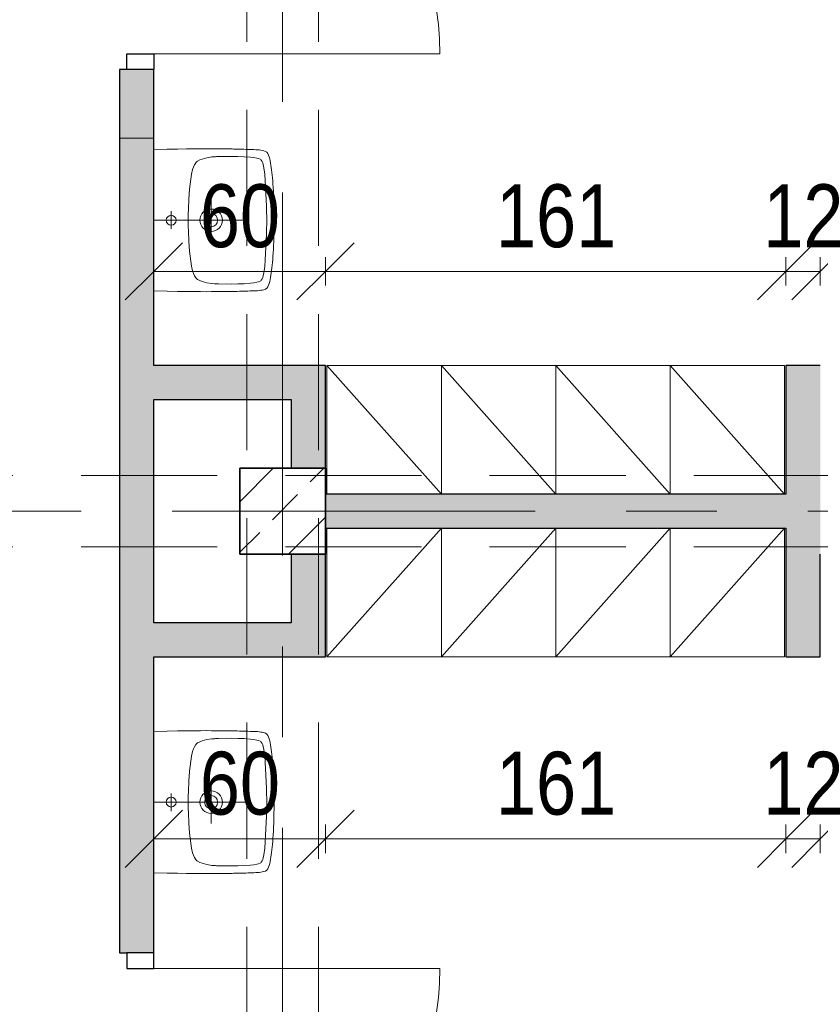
# Model space of a CAD drawing. Header units: centimetres. Extents: x -1743 to 21705, y -8842 to 3590.
# Tile 40 of 45: x 495 to 775, y 2156 to 2500. Entities that reach past the tile are written whole.
import ezdxf

# ---------------------------------------------------------------- set-up
doc = ezdxf.new("R2010")
doc.units = ezdxf.units.CM
doc.linetypes.add('Oś', pattern=[222.25, 127, -31.75, 31.75, -31.75])
doc.linetypes.add('Ukryte', pattern=[71.438, 47.625, -23.813])
for name, color, linetype, lineweight in [('A-ANNO-DIMS', 211, 'Continuous', 13), ('A-ANNO-DIMS-100', 211, 'Continuous', 13), ('A-DETL-GENF', 92, 'Continuous', 9), ('A-DETL-HDLN', 90, 'Ukryte', 9), ('A-DETL-MEDM', 33, 'Continuous', 25), ('A-DOOR', 31, 'Continuous', 13), ('A-WALL', 113, 'Continuous', 13), ('P-SANR-FIXT', 6, 'Continuous', 9), ('Q-SPCQ', 91, 'Continuous', 9), ('S-COLS', 52, 'Continuous', 9), ('S-GRID', 1, 'Continuous', 13)]:
    doc.layers.add(name, color=color, linetype=linetype, lineweight=lineweight)
doc.styles.add('Arial Narrow_2', font='ARIALN.TTF', dxfattribs={"height": 22})
doc.dimstyles.new('Diagonal_1_100__0_1__1', dxfattribs={"dimscale": 30.48, "dimtxt": 22.515481, "dimasz": 0.656168, "dimexe": 0.164042, "dimexo": 0.0625, "dimgap": 0.065617, "dimtad": 1, "dimdec": 1, "dimrnd": 0.1, "dimdsep": 46, "dimtxsty": 'Arial Narrow_2', "dimblk1": 'OBLIQUE', "dimblk2": 'OBLIQUE', "dimsah": 1, "dimcen": 0.09, "dimazin": 0, "dimtfac": 1, "dimtdec": 4, "dimtix": 1, "dimtmove": 0, "dimatfit": 3, "dimfxl": 0.164042, "dimfxlon": 1, "dimtvp": 1, "dimtolj": 1, "dimtzin": 0, "dimarcsym": 2})

# ---------------------------------------------------------------- blocks, each defined once
blk = doc.blocks.new('M_Concrete-Square-Column - 300 x 300mm-V2-5_piętro III __10_50 m_ - stan istniejący')
at = {"layer": 'S-COLS'}
h = blk.add_hatch(dxfattribs=at)
h.set_pattern_fill('FP_3', color=256, style=0, pattern_type=2)
h.set_pattern_definition([(45, (-587.377, -2328.326), (-17.67767, 17.67767), []), (45, (-569.7, -2328.326), (-17.67767, 17.67767), [12.5, -6.25])])
h.paths.add_polyline_path([(15, -15), (15, 15), (-15, 15), (-15, -15)], flags=0)
at = {"layer": 'S-COLS', "lineweight": 35}
for p, q in [((15, 15), (-15, 15)), ((-15, 15), (-15, -15)), ((15, -15), (15, 15)), ((-15, -15), (15, -15))]:
    blk.add_line(p, q, dxfattribs=at)
blk = doc.blocks.new('DRZWI 1S - automatyczna etykieta - Drzwi 100-2252159-5_piętro III __10_50 m_ - stan istniejący')
at = {"layer": 'A-DETL-GENF'}
for p, q in [((-55.5, 6), (-55.5, -3.5)), ((-50, 6), (-55.5, 6)), ((-50, -3.5), (-50, 6)), ((55.5, 6), (50, 6)), ((50, 6), (50, -3.5)), ((55.5, -3.5), (55.5, 6)), ((-55.5, -3.5), (-50, -3.5)), ((50, -3.5), (55.5, -3.5))]:
    blk.add_line(p, q, dxfattribs=at)
at = {"layer": 'A-DETL-MEDM'}
for p, q in [((-50, 6), (-55.5, 6)), ((-55.5, 6), (-55.5, -3.5)), ((-50, -3.5), (-50, 6)), ((50, -3.5), (50, 6)), ((50, 6), (55.5, 6)), ((55.5, 6), (55.5, -3.5)), ((-55.5, -3.5), (-50, -3.5)), ((55.5, -3.5), (50, -3.5))]:
    blk.add_line(p, q, dxfattribs=at)
at = {"layer": 'A-DOOR'}
blk.add_line((50, 6), (50, 106), dxfattribs=at)
blk.add_arc((50, 6), 100, 90, 180, dxfattribs=at)
blk = doc.blocks.new('DRZWI 1S - automatyczna etykieta - Drzwi 100-2252163-5_piętro III __10_50 m_ - stan istniejący')
at = {"layer": 'A-DETL-GENF'}
for p, q in [((-55.5, 3.5), (-50, 3.5)), ((-55.5, -6), (-55.5, 3.5)), ((-50, 3.5), (-50, -6)), ((50, 3.5), (55.5, 3.5)), ((50, -6), (50, 3.5)), ((55.5, 3.5), (55.5, -6)), ((-50, -6), (-55.5, -6)), ((55.5, -6), (50, -6))]:
    blk.add_line(p, q, dxfattribs=at)
at = {"layer": 'A-DETL-MEDM'}
for p, q in [((-55.5, -6), (-55.5, 3.5)), ((-55.5, 3.5), (-50, 3.5)), ((-50, 3.5), (-50, -6)), ((50, 3.5), (50, -6)), ((55.5, 3.5), (50, 3.5)), ((55.5, -6), (55.5, 3.5)), ((-50, -6), (-55.5, -6)), ((50, -6), (55.5, -6))]:
    blk.add_line(p, q, dxfattribs=at)
at = {"layer": 'A-DOOR'}
blk.add_line((50, -6), (50, -106), dxfattribs=at)
blk.add_arc((50, -6), 100, 180, 270, dxfattribs=at)
blk = doc.blocks.new('Szafa1 - 45 cm-1791407-5_piętro III __10_50 m_ - stan istniejący')
at = {"layer": 'Q-SPCQ'}
for p, q in [((-7.5, 51), (32.5, 6)), ((-7.5, 6), (-7.5, 51)), ((-7.5, 51), (32.5, 51)), ((32.5, 51), (32.5, 6))]:
    blk.add_line(p, q, dxfattribs=at)
blk = doc.blocks.new('Szafa1 - 45 cm-1791408-5_piętro III __10_50 m_ - stan istniejący')
at = {"layer": 'Q-SPCQ'}
for p, q in [((-7.5, -51), (32.5, -6)), ((-7.5, -6), (-7.5, -51)), ((32.5, -51), (32.5, -6)), ((-7.5, -51), (32.5, -51))]:
    blk.add_line(p, q, dxfattribs=at)
blk = doc.blocks.new('Umywalka koło Nova Pro - Pro 50-1211177-5_piętro III __10_50 m_ - stan istniejący')
at = {"layer": 'P-SANR-FIXT'}
for p, q in [((-12.19, -6), (-12.32, -10.58)), ((12.5, -6), (12.5, -38)), ((37.32, -10.58), (37.19, -6)), ((-12.32, -10.58), (-12.4, -14.28)), ((15.72, -12.02), (9.46, -12.02)), ((37.4, -14.28), (37.32, -10.58)), ((-12.4, -14.28), (-12.45, -17.35)), ((37.45, -17.35), (37.4, -14.28)), ((-12.45, -17.35), (-12.48, -19.98)), ((-12.48, -19.98), (-12.48, -22.27)), ((-7.61, -20.62), (-7.93, -20.91)), ((-6.89, -20.14), (-7.61, -20.62)), ((-6.09, -19.8), (-6.89, -20.14)), ((-5.24, -19.53), (-6.09, -19.8)), ((-3.53, -19.16), (-5.24, -19.53)), ((-1.83, -18.89), (-3.53, -19.16)), ((1.66, -18.49), (-1.83, -18.89)), ((5.15, -18.2), (1.66, -18.49)), ((8.64, -18.06), (5.15, -18.2)), ((10.37, -18.01), (8.64, -18.06)), ((14.63, -18.01), (10.37, -18.01)), ((16.36, -18.06), (14.63, -18.01)), ((19.88, -18.2), (16.36, -18.06)), ((23.34, -18.49), (19.88, -18.2)), ((26.83, -18.89), (23.34, -18.49)), ((28.56, -19.16), (26.83, -18.89)), ((30.26, -19.53), (28.56, -19.16)), ((31.09, -19.8), (30.26, -19.53)), ((31.89, -20.14), (31.09, -19.8)), ((32.61, -20.62), (31.89, -20.14)), ((32.93, -20.91), (32.61, -20.62)), ((37.48, -19.98), (37.45, -17.35)), ((37.51, -22.27), (37.48, -19.98)), ((-12.48, -22.27), (-12.51, -24.3)), ((-8.91, -22.86), (-9.37, -24.54)), ((-8.62, -22.03), (-8.91, -22.86)), ((-8.19, -21.26), (-8.62, -22.03)), ((-7.93, -20.91), (-8.19, -21.26)), ((33.19, -21.26), (32.93, -20.91)), ((33.62, -22.03), (33.19, -21.26)), ((33.91, -22.86), (33.62, -22.03)), ((34.37, -24.54), (33.91, -22.86)), ((37.51, -26.13), (37.51, -22.27)), ((-12.51, -24.3), (-12.48, -26.13)), ((-12.48, -26.13), (-12.48, -27.81)), ((-9.71, -27.55), (-9.74, -27.87)), ((-9.69, -27.15), (-9.71, -27.55)), ((-9.61, -26.27), (-9.69, -27.15)), ((-9.37, -24.54), (-9.61, -26.27)), ((20.01, -26), (5.01, -26)), ((34.63, -26.27), (34.37, -24.54)), ((34.69, -27.15), (34.63, -26.27)), ((34.71, -27.55), (34.69, -27.15)), ((34.74, -27.87), (34.71, -27.55)), ((37.48, -27.81), (37.51, -26.13)), ((-12.48, -27.81), (-12.46, -29.49)), ((-12.46, -29.49), (-12.46, -30.5)), ((-12.46, -30.5), (-12.43, -31.46)), ((-9.76, -28.56), (-9.84, -33.06)), ((-9.74, -27.87), (-9.76, -28.56)), ((34.76, -28.56), (34.74, -27.87)), ((34.84, -33.06), (34.76, -28.56)), ((37.46, -30.5), (37.48, -29.49)), ((37.46, -31.46), (37.46, -30.5)), ((37.48, -29.49), (37.48, -27.81)), ((-12.43, -31.46), (-12.43, -32.39)), ((-12.43, -32.39), (-12.4, -33.3)), ((-12.4, -33.3), (-12.4, -33.88)), ((-12.4, -33.88), (-12.38, -35.06)), ((-9.84, -33.06), (-9.79, -35.32)), ((34.82, -35.32), (34.84, -33.06)), ((37.38, -35.06), (37.4, -33.88)), ((37.4, -33.88), (37.43, -33.3)), ((37.43, -32.39), (37.46, -31.46)), ((37.43, -33.3), (37.43, -32.39)), ((-12.38, -35.06), (-12.35, -35.88)), ((-12.35, -35.88), (-12.35, -36.65)), ((-12.35, -36.65), (-12.32, -37.43)), ((-12.32, -37.43), (-12.3, -38.17)), ((-9.79, -35.32), (-9.71, -37.56)), ((-9.71, -37.56), (-9.53, -39.82)), ((34.53, -39.82), (34.71, -37.56)), ((34.71, -37.56), (34.82, -35.32)), ((37.3, -38.17), (37.32, -37.43)), ((37.32, -37.43), (37.35, -36.65)), ((37.35, -35.88), (37.38, -35.06)), ((37.35, -36.65), (37.35, -35.88)), ((-12.3, -38.17), (-12.27, -38.89)), ((-12.27, -38.89), (-12.24, -39.61)), ((-12.24, -39.61), (-12.22, -40.28)), ((-12.22, -40.28), (-12.19, -40.94)), ((-12.19, -40.94), (-12.16, -41.58)), ((-9.53, -39.82), (-9.39, -40.94)), ((-9.39, -40.94), (-9.21, -42.03)), ((34.21, -42.03), (34.39, -40.94)), ((34.39, -40.94), (34.53, -39.82)), ((37.16, -41.58), (37.19, -40.94)), ((37.19, -40.94), (37.22, -40.28)), ((37.22, -40.28), (37.24, -39.61)), ((37.24, -39.61), (37.27, -38.89)), ((37.27, -38.89), (37.3, -38.17)), ((-12.16, -41.58), (-12.14, -42.22)), ((-12.14, -42.22), (-12.08, -42.81)), ((-12.08, -42.81), (-12, -43.37)), ((-12, -43.37), (-11.92, -43.87)), ((-11.92, -43.87), (-11.82, -44.38)), ((-11.82, -44.38), (-11.71, -44.67)), ((-11.6, -44.96), (-11.79, -44.38)), ((-11.71, -44.67), (-11.6, -44.96)), ((-9.21, -42.03), (-9.05, -42.59)), ((-9.05, -42.59), (-8.86, -43.1)), ((-8.86, -43.1), (-8.7, -43.34)), ((-8.7, -43.34), (-8.51, -43.55)), ((-8.51, -43.55), (-8.03, -43.85)), ((-8.03, -43.85), (-7.53, -44.06)), ((-7.53, -44.06), (-6.97, -44.22)), ((-6.97, -44.22), (-5.88, -44.43)), ((-5.88, -44.43), (-3.64, -44.75)), ((-3.64, -44.75), (-1.4, -44.94)), ((26.4, -44.94), (28.64, -44.75)), ((28.64, -44.75), (30.88, -44.43)), ((30.88, -44.43), (31.97, -44.22)), ((31.97, -44.22), (32.53, -44.06)), ((32.53, -44.06), (33.06, -43.85)), ((33.06, -43.85), (33.54, -43.55)), ((33.54, -43.55), (33.73, -43.34)), ((33.73, -43.34), (33.86, -43.1)), ((33.86, -43.1), (34.07, -42.59)), ((34.07, -42.59), (34.21, -42.03)), ((36.6, -44.96), (36.82, -44.38)), ((36.82, -44.38), (36.92, -43.87)), ((36.92, -43.87), (37.03, -43.37)), ((37.03, -43.37), (37.08, -42.81)), ((37.08, -42.81), (37.14, -42.22)), ((37.14, -42.22), (37.16, -41.58)), ((-11.6, -44.96), (-11.26, -45.47)), ((-11.26, -45.47), (-11.6, -44.96)), ((-11.26, -45.47), (-10.8, -45.84)), ((-10.8, -45.84), (-11.26, -45.47)), ((-10.8, -45.84), (-10.24, -46.11)), ((-10.24, -46.11), (-10.8, -45.84)), ((-10.24, -46.11), (-9.61, -46.32)), ((-9.61, -46.32), (-10.24, -46.11)), ((-9.61, -46.32), (-8.94, -46.51)), ((-8.94, -46.51), (-9.61, -46.32)), ((-8.94, -46.51), (-8.25, -46.64)), ((-8.25, -46.64), (-8.94, -46.51)), ((-8.25, -46.64), (-7.5, -46.8)), ((-7.5, -46.8), (-8.25, -46.64)), ((-7.5, -46.8), (-6.73, -46.91)), ((-6.73, -46.91), (-7.5, -46.8)), ((-6.73, -46.91), (-5.93, -47.04)), ((-5.93, -47.04), (-6.73, -46.91)), ((-5.93, -47.04), (-5.1, -47.15)), ((-5.1, -47.15), (-5.93, -47.04)), ((-5.1, -47.15), (-4.2, -47.25)), ((-4.2, -47.25), (-5.1, -47.15)), ((-4.2, -47.25), (-3.27, -47.36)), ((-3.27, -47.36), (-4.2, -47.25)), ((-3.27, -47.36), (-2.28, -47.44)), ((-2.28, -47.44), (-3.27, -47.36)), ((-2.28, -47.44), (-1.24, -47.52)), ((-1.24, -47.52), (-2.28, -47.44)), ((-1.4, -44.94), (3.1, -45.18)), ((-1.24, -47.52), (-0.15, -47.63)), ((-0.15, -47.63), (-1.24, -47.52)), ((-0.15, -47.63), (1.05, -47.71)), ((1.05, -47.71), (-0.15, -47.63)), ((1.05, -47.71), (2.3, -47.76)), ((2.3, -47.76), (1.05, -47.71)), ((2.3, -47.76), (3.66, -47.84)), ((3.66, -47.84), (2.3, -47.76)), ((3.1, -45.18), (7.6, -45.31)), ((3.66, -47.84), (5.12, -47.89)), ((5.12, -47.89), (3.66, -47.84)), ((5.12, -47.89), (6.72, -47.95)), ((6.72, -47.95), (5.12, -47.89)), ((6.72, -47.95), (8.45, -47.97)), ((8.45, -47.97), (6.72, -47.95)), ((7.6, -45.31), (9.86, -45.39)), ((8.45, -47.97), (10.4, -48)), ((10.4, -48), (8.45, -47.97)), ((9.86, -45.39), (11.04, -45.42)), ((10.4, -48), (14.63, -48)), ((14.63, -48), (10.4, -48)), ((11.04, -45.42), (11.7, -45.42)), ((11.7, -45.42), (12.5, -45.44)), ((12.5, -45.44), (13.3, -45.42)), ((13.3, -45.42), (13.99, -45.42)), ((13.99, -45.42), (15.14, -45.39)), ((14.63, -48), (16.55, -47.97)), ((16.55, -47.97), (14.63, -48)), ((15.14, -45.39), (17.4, -45.31)), ((16.55, -47.97), (18.31, -47.95)), ((18.31, -47.95), (16.55, -47.97)), ((17.4, -45.31), (21.9, -45.18)), ((18.31, -47.95), (19.88, -47.89)), ((19.88, -47.89), (18.31, -47.95)), ((19.88, -47.89), (21.34, -47.84)), ((21.34, -47.84), (19.88, -47.89)), ((21.34, -47.84), (22.7, -47.76)), ((22.7, -47.76), (21.34, -47.84)), ((21.9, -45.18), (26.4, -44.94)), ((22.7, -47.76), (23.98, -47.71)), ((23.98, -47.71), (22.7, -47.76)), ((23.98, -47.71), (25.15, -47.63)), ((25.15, -47.63), (23.98, -47.71)), ((25.15, -47.63), (26.24, -47.52)), ((26.24, -47.52), (25.15, -47.63)), ((26.24, -47.52), (27.31, -47.44)), ((27.31, -47.44), (26.24, -47.52)), ((27.31, -47.44), (28.29, -47.36)), ((28.29, -47.36), (27.31, -47.44)), ((28.29, -47.36), (29.23, -47.25)), ((29.23, -47.25), (28.29, -47.36)), ((29.23, -47.25), (30.1, -47.15)), ((30.1, -47.15), (29.23, -47.25)), ((30.1, -47.15), (30.93, -47.04)), ((30.93, -47.04), (30.1, -47.15)), ((30.93, -47.04), (31.76, -46.91)), ((31.76, -46.91), (30.93, -47.04)), ((31.76, -46.91), (32.5, -46.8)), ((32.5, -46.8), (31.76, -46.91)), ((32.5, -46.8), (33.25, -46.64)), ((33.25, -46.64), (32.5, -46.8)), ((33.25, -46.64), (33.97, -46.51)), ((33.97, -46.51), (33.25, -46.64)), ((33.97, -46.51), (34.63, -46.32)), ((34.63, -46.32), (33.97, -46.51)), ((34.63, -46.32), (35.24, -46.11)), ((35.24, -46.11), (34.63, -46.32)), ((35.24, -46.11), (35.8, -45.84)), ((35.8, -45.84), (35.24, -46.11)), ((35.8, -45.84), (36.28, -45.47)), ((36.28, -45.47), (35.8, -45.84)), ((36.28, -45.47), (36.6, -44.96)), ((36.6, -44.96), (36.28, -45.47))]:
    blk.add_line(p, q, dxfattribs=at)
for centre, radius in [((12.5, -12.02), 1.72), ((12.51, -26), 3.92), ((12.51, -26), 2.28)]:
    blk.add_circle(centre, radius, dxfattribs=at)
blk = doc.blocks.new('Umywalka koło Nova Pro - Pro 50-1205816-5_piętro III __10_50 m_ - stan istniejący')
at = {"layer": 'P-SANR-FIXT'}
for p, q in [((-11.6, 44.96), (-11.79, 44.38)), ((-11.71, 44.67), (-11.6, 44.96)), ((-11.6, 44.96), (-11.26, 45.47)), ((-11.26, 45.47), (-11.6, 44.96)), ((-11.26, 45.47), (-10.8, 45.84)), ((-10.8, 45.84), (-11.26, 45.47)), ((-10.8, 45.84), (-10.24, 46.11)), ((-10.24, 46.11), (-10.8, 45.84)), ((-10.24, 46.11), (-9.61, 46.32)), ((-9.61, 46.32), (-10.24, 46.11)), ((-9.61, 46.32), (-8.94, 46.51)), ((-8.94, 46.51), (-9.61, 46.32)), ((-8.94, 46.51), (-8.25, 46.64)), ((-8.25, 46.64), (-8.94, 46.51)), ((-8.25, 46.64), (-7.5, 46.8)), ((-7.5, 46.8), (-8.25, 46.64)), ((-7.5, 46.8), (-6.73, 46.91)), ((-6.73, 46.91), (-7.5, 46.8)), ((-6.73, 46.91), (-5.93, 47.04)), ((-5.93, 47.04), (-6.73, 46.91)), ((-5.93, 47.04), (-5.1, 47.15)), ((-5.1, 47.15), (-5.93, 47.04)), ((-5.1, 47.15), (-4.2, 47.25)), ((-4.2, 47.25), (-5.1, 47.15)), ((-4.2, 47.25), (-3.27, 47.36)), ((-3.27, 47.36), (-4.2, 47.25)), ((-3.64, 44.75), (-1.4, 44.94)), ((-3.27, 47.36), (-2.28, 47.44)), ((-2.28, 47.44), (-3.27, 47.36)), ((-2.28, 47.44), (-1.24, 47.52)), ((-1.24, 47.52), (-2.28, 47.44)), ((-1.4, 44.94), (3.1, 45.18)), ((-1.24, 47.52), (-0.15, 47.63)), ((-0.15, 47.63), (-1.24, 47.52)), ((-0.15, 47.63), (1.05, 47.71)), ((1.05, 47.71), (-0.15, 47.63)), ((1.05, 47.71), (2.3, 47.76)), ((2.3, 47.76), (1.05, 47.71)), ((2.3, 47.76), (3.66, 47.84)), ((3.66, 47.84), (2.3, 47.76)), ((3.1, 45.18), (7.6, 45.31)), ((3.66, 47.84), (5.12, 47.89)), ((5.12, 47.89), (3.66, 47.84)), ((5.12, 47.89), (6.72, 47.95)), ((6.72, 47.95), (5.12, 47.89)), ((6.72, 47.95), (8.45, 47.97)), ((8.45, 47.97), (6.72, 47.95)), ((7.6, 45.31), (9.86, 45.39)), ((8.45, 47.97), (10.4, 48)), ((10.4, 48), (8.45, 47.97)), ((9.86, 45.39), (11.04, 45.42)), ((10.4, 48), (14.63, 48)), ((14.63, 48), (10.4, 48)), ((11.04, 45.42), (11.7, 45.42)), ((11.7, 45.42), (12.5, 45.44)), ((12.5, 45.44), (13.3, 45.42)), ((13.3, 45.42), (13.99, 45.42)), ((13.99, 45.42), (15.14, 45.39)), ((14.63, 48), (16.55, 47.97)), ((16.55, 47.97), (14.63, 48)), ((15.14, 45.39), (17.4, 45.31)), ((16.55, 47.97), (18.31, 47.95)), ((18.31, 47.95), (16.55, 47.97)), ((17.4, 45.31), (21.9, 45.18)), ((18.31, 47.95), (19.88, 47.89)), ((19.88, 47.89), (18.31, 47.95)), ((19.88, 47.89), (21.34, 47.84)), ((21.34, 47.84), (19.88, 47.89)), ((21.34, 47.84), (22.7, 47.76)), ((22.7, 47.76), (21.34, 47.84)), ((21.9, 45.18), (26.4, 44.94)), ((22.7, 47.76), (23.98, 47.71)), ((23.98, 47.71), (22.7, 47.76)), ((23.98, 47.71), (25.15, 47.63)), ((25.15, 47.63), (23.98, 47.71)), ((25.15, 47.63), (26.24, 47.52)), ((26.24, 47.52), (25.15, 47.63)), ((26.24, 47.52), (27.31, 47.44)), ((27.31, 47.44), (26.24, 47.52)), ((26.4, 44.94), (28.64, 44.75)), ((27.31, 47.44), (28.29, 47.36)), ((28.29, 47.36), (27.31, 47.44)), ((28.29, 47.36), (29.23, 47.25)), ((29.23, 47.25), (28.29, 47.36)), ((29.23, 47.25), (30.1, 47.15)), ((30.1, 47.15), (29.23, 47.25)), ((30.1, 47.15), (30.93, 47.04)), ((30.93, 47.04), (30.1, 47.15)), ((30.93, 47.04), (31.76, 46.91)), ((31.76, 46.91), (30.93, 47.04)), ((31.76, 46.91), (32.5, 46.8)), ((32.5, 46.8), (31.76, 46.91)), ((32.5, 46.8), (33.25, 46.64)), ((33.25, 46.64), (32.5, 46.8)), ((33.25, 46.64), (33.97, 46.51)), ((33.97, 46.51), (33.25, 46.64)), ((33.97, 46.51), (34.63, 46.32)), ((34.63, 46.32), (33.97, 46.51)), ((34.63, 46.32), (35.24, 46.11)), ((35.24, 46.11), (34.63, 46.32)), ((35.24, 46.11), (35.8, 45.84)), ((35.8, 45.84), (35.24, 46.11)), ((35.8, 45.84), (36.28, 45.47)), ((36.28, 45.47), (35.8, 45.84)), ((36.28, 45.47), (36.6, 44.96)), ((36.6, 44.96), (36.28, 45.47)), ((36.6, 44.96), (36.82, 44.38)), ((-12.19, 40.94), (-12.16, 41.58)), ((-12.16, 41.58), (-12.14, 42.22)), ((-12.14, 42.22), (-12.08, 42.81)), ((-12.08, 42.81), (-12, 43.37)), ((-12, 43.37), (-11.92, 43.87)), ((-11.92, 43.87), (-11.82, 44.38)), ((-11.82, 44.38), (-11.71, 44.67)), ((-9.39, 40.94), (-9.21, 42.03)), ((-9.21, 42.03), (-9.05, 42.59)), ((-9.05, 42.59), (-8.86, 43.1)), ((-8.86, 43.1), (-8.7, 43.34)), ((-8.7, 43.34), (-8.51, 43.55)), ((-8.51, 43.55), (-8.03, 43.85)), ((-8.03, 43.85), (-7.53, 44.06)), ((-7.53, 44.06), (-6.97, 44.22)), ((-6.97, 44.22), (-5.88, 44.43)), ((-5.88, 44.43), (-3.64, 44.75)), ((28.64, 44.75), (30.88, 44.43)), ((30.88, 44.43), (31.97, 44.22)), ((31.97, 44.22), (32.53, 44.06)), ((32.53, 44.06), (33.06, 43.85)), ((33.06, 43.85), (33.54, 43.55)), ((33.54, 43.55), (33.73, 43.34)), ((33.73, 43.34), (33.86, 43.1)), ((33.86, 43.1), (34.07, 42.59)), ((34.07, 42.59), (34.21, 42.03)), ((34.21, 42.03), (34.39, 40.94)), ((36.82, 44.38), (36.92, 43.87)), ((36.92, 43.87), (37.03, 43.37)), ((37.03, 43.37), (37.08, 42.81)), ((37.08, 42.81), (37.14, 42.22)), ((37.14, 42.22), (37.16, 41.58)), ((37.16, 41.58), (37.19, 40.94)), ((-12.32, 37.43), (-12.3, 38.17)), ((-12.3, 38.17), (-12.27, 38.89)), ((-12.27, 38.89), (-12.24, 39.61)), ((-12.24, 39.61), (-12.22, 40.28)), ((-12.22, 40.28), (-12.19, 40.94)), ((-9.71, 37.56), (-9.53, 39.82)), ((-9.53, 39.82), (-9.39, 40.94)), ((12.5, 6), (12.5, 38)), ((34.39, 40.94), (34.53, 39.82)), ((34.53, 39.82), (34.71, 37.56)), ((37.19, 40.94), (37.22, 40.28)), ((37.22, 40.28), (37.24, 39.61)), ((37.24, 39.61), (37.27, 38.89)), ((37.27, 38.89), (37.3, 38.17)), ((37.3, 38.17), (37.32, 37.43)), ((-12.4, 33.88), (-12.38, 35.06)), ((-12.38, 35.06), (-12.35, 35.88)), ((-12.35, 36.65), (-12.32, 37.43)), ((-12.35, 35.88), (-12.35, 36.65)), ((-9.84, 33.06), (-9.79, 35.32)), ((-9.79, 35.32), (-9.71, 37.56)), ((34.71, 37.56), (34.82, 35.32)), ((34.82, 35.32), (34.84, 33.06)), ((37.32, 37.43), (37.35, 36.65)), ((37.35, 36.65), (37.35, 35.88)), ((37.35, 35.88), (37.38, 35.06)), ((37.38, 35.06), (37.4, 33.88)), ((-12.46, 30.5), (-12.43, 31.46)), ((-12.43, 32.39), (-12.4, 33.3)), ((-12.43, 31.46), (-12.43, 32.39)), ((-12.4, 33.3), (-12.4, 33.88)), ((-9.76, 28.56), (-9.84, 33.06)), ((34.84, 33.06), (34.76, 28.56)), ((37.4, 33.88), (37.43, 33.3)), ((37.43, 33.3), (37.43, 32.39)), ((37.43, 32.39), (37.46, 31.46)), ((37.46, 31.46), (37.46, 30.5)), ((-12.48, 27.81), (-12.46, 29.49)), ((-12.48, 26.13), (-12.48, 27.81)), ((-12.46, 29.49), (-12.46, 30.5)), ((-9.74, 27.87), (-9.76, 28.56)), ((-9.71, 27.55), (-9.74, 27.87)), ((34.74, 27.87), (34.71, 27.55)), ((34.76, 28.56), (34.74, 27.87)), ((37.46, 30.5), (37.48, 29.49)), ((37.48, 29.49), (37.48, 27.81)), ((37.48, 27.81), (37.51, 26.13)), ((-12.51, 24.3), (-12.48, 26.13)), ((-12.48, 22.27), (-12.51, 24.3)), ((-9.69, 27.15), (-9.71, 27.55)), ((-9.61, 26.27), (-9.69, 27.15)), ((-9.37, 24.54), (-9.61, 26.27)), ((-8.91, 22.86), (-9.37, 24.54)), ((20.01, 26), (5.01, 26)), ((34.37, 24.54), (33.91, 22.86)), ((34.63, 26.27), (34.37, 24.54)), ((34.69, 27.15), (34.63, 26.27)), ((34.71, 27.55), (34.69, 27.15)), ((37.51, 26.13), (37.51, 22.27)), ((-12.48, 19.98), (-12.48, 22.27)), ((-8.62, 22.03), (-8.91, 22.86)), ((-8.19, 21.26), (-8.62, 22.03)), ((-7.93, 20.91), (-8.19, 21.26)), ((-7.61, 20.62), (-7.93, 20.91)), ((32.93, 20.91), (32.61, 20.62)), ((33.19, 21.26), (32.93, 20.91)), ((33.62, 22.03), (33.19, 21.26)), ((33.91, 22.86), (33.62, 22.03)), ((37.51, 22.27), (37.48, 19.98)), ((-12.45, 17.35), (-12.48, 19.98)), ((-12.4, 14.28), (-12.45, 17.35)), ((-6.89, 20.14), (-7.61, 20.62)), ((-6.09, 19.8), (-6.89, 20.14)), ((-5.24, 19.53), (-6.09, 19.8)), ((-3.53, 19.16), (-5.24, 19.53)), ((-1.83, 18.89), (-3.53, 19.16)), ((1.66, 18.49), (-1.83, 18.89)), ((5.15, 18.2), (1.66, 18.49)), ((8.64, 18.06), (5.15, 18.2)), ((10.37, 18.01), (8.64, 18.06)), ((14.63, 18.01), (10.37, 18.01)), ((16.36, 18.06), (14.63, 18.01)), ((19.88, 18.2), (16.36, 18.06)), ((23.34, 18.49), (19.88, 18.2)), ((26.83, 18.89), (23.34, 18.49)), ((28.56, 19.16), (26.83, 18.89)), ((30.26, 19.53), (28.56, 19.16)), ((31.09, 19.8), (30.26, 19.53)), ((31.89, 20.14), (31.09, 19.8)), ((32.61, 20.62), (31.89, 20.14)), ((37.45, 17.35), (37.4, 14.28)), ((37.48, 19.98), (37.45, 17.35)), ((-12.32, 10.58), (-12.4, 14.28)), ((37.4, 14.28), (37.32, 10.58)), ((-12.19, 6), (-12.32, 10.58)), ((15.72, 12.02), (9.46, 12.02)), ((37.32, 10.58), (37.19, 6))]:
    blk.add_line(p, q, dxfattribs=at)
for centre, radius in [((12.51, 26), 3.92), ((12.51, 26), 2.28), ((12.5, 12.02), 1.72)]:
    blk.add_circle(centre, radius, dxfattribs=at)
blk = doc.blocks.new('DIMBLOCK181-5_piętro III __10_50 m_ - stan istniejący')
at = {"layer": 'A-ANNO-DIMS-100'}
for p, q in [((763.38, 2213.76), (773.38, 2223.76)), ((775.38, 2213.76), (785.38, 2223.76)), ((763.38, 2218.76), (763.38, 2208.76)), ((763.38, 2213.76), (763.38, 2218.76)), ((775.38, 2218.76), (775.38, 2208.76)), ((775.38, 2213.76), (775.38, 2218.76)), ((763.38, 2213.76), (753.38, 2203.76)), ((775.38, 2213.76), (763.38, 2213.76)), ((775.38, 2213.76), (765.38, 2203.76))]:
    blk.add_line(p, q, dxfattribs=at)
at = {"layer": 'A-ANNO-DIMS-100', "color": 0, "insert": (755.44, 2244.19), "char_height": 22, "width": 33.4516, "attachment_point": 1, "line_spacing_factor": 0.974696, "style": 'Arial Narrow_2'}
blk.add_mtext('12', dxfattribs=at)
blk = doc.blocks.new('_Oblique')
at = {"color": 0, "linetype": 'ByBlock', "lineweight": -2}
blk.add_line((-0.5, -0.5), (0.5, 0.5), dxfattribs=at)
blk = doc.blocks.new('DIMBLOCK182-5_piętro III __10_50 m_ - stan istniejący')
at = {"layer": 'A-ANNO-DIMS-100'}
for p, q in [((602.38, 2213.76), (612.38, 2223.76)), ((763.38, 2213.76), (773.38, 2223.76)), ((602.38, 2218.76), (602.38, 2208.76)), ((602.38, 2213.76), (602.38, 2218.76)), ((763.38, 2218.76), (763.38, 2208.76)), ((763.38, 2213.76), (763.38, 2218.76)), ((602.38, 2213.76), (592.38, 2203.76)), ((763.38, 2213.76), (602.38, 2213.76)), ((763.38, 2213.76), (753.38, 2203.76))]:
    blk.add_line(p, q, dxfattribs=at)
at = {"layer": 'A-ANNO-DIMS-100', "color": 0, "insert": (661.97, 2244.19), "char_height": 22, "width": 50.1774, "attachment_point": 1, "line_spacing_factor": 0.974696, "style": 'Arial Narrow_2'}
blk.add_mtext('161', dxfattribs=at)
blk = doc.blocks.new('DIMBLOCK183-5_piętro III __10_50 m_ - stan istniejący')
at = {"layer": 'A-ANNO-DIMS-100'}
for p, q in [((542.38, 2213.76), (552.38, 2223.76)), ((602.38, 2213.76), (612.38, 2223.76)), ((542.38, 2208.76), (542.38, 2218.76)), ((602.38, 2218.76), (602.38, 2208.76)), ((602.38, 2213.76), (602.38, 2218.76)), ((542.38, 2213.76), (532.38, 2203.76)), ((602.38, 2213.76), (542.38, 2213.76)), ((542.38, 2213.76), (542.38, 2208.76)), ((602.38, 2213.76), (592.38, 2203.76))]:
    blk.add_line(p, q, dxfattribs=at)
at = {"layer": 'A-ANNO-DIMS-100', "color": 0, "insert": (558.44, 2244.19), "char_height": 22, "width": 33.4516, "attachment_point": 1, "line_spacing_factor": 0.974696, "style": 'Arial Narrow_2'}
blk.add_mtext('60', dxfattribs=at)
blk = doc.blocks.new('DIMBLOCK184-5_piętro III __10_50 m_ - stan istniejący')
at = {"layer": 'A-ANNO-DIMS-100'}
for p, q in [((763.38, 2412.21), (773.38, 2422.21)), ((775.38, 2412.21), (785.38, 2422.21)), ((763.38, 2407.21), (763.38, 2417.21)), ((775.38, 2407.21), (775.38, 2417.21)), ((763.38, 2412.21), (753.38, 2402.21)), ((775.38, 2412.21), (763.38, 2412.21)), ((763.38, 2412.21), (763.38, 2407.21)), ((775.38, 2412.21), (765.38, 2402.21)), ((775.38, 2412.21), (775.38, 2407.21))]:
    blk.add_line(p, q, dxfattribs=at)
at = {"layer": 'A-ANNO-DIMS-100', "color": 0, "insert": (755.44, 2442.64), "char_height": 22, "width": 33.4516, "attachment_point": 1, "line_spacing_factor": 0.974696, "style": 'Arial Narrow_2'}
blk.add_mtext('12', dxfattribs=at)
blk = doc.blocks.new('DIMBLOCK185-5_piętro III __10_50 m_ - stan istniejący')
at = {"layer": 'A-ANNO-DIMS-100'}
for p, q in [((602.38, 2412.21), (612.38, 2422.21)), ((763.38, 2412.21), (773.38, 2422.21)), ((602.38, 2407.21), (602.38, 2417.21)), ((763.38, 2407.21), (763.38, 2417.21)), ((602.38, 2412.21), (592.38, 2402.21)), ((763.38, 2412.21), (602.38, 2412.21)), ((602.38, 2412.21), (602.38, 2407.21)), ((763.38, 2412.21), (753.38, 2402.21)), ((763.38, 2412.21), (763.38, 2407.21))]:
    blk.add_line(p, q, dxfattribs=at)
at = {"layer": 'A-ANNO-DIMS-100', "color": 0, "insert": (661.97, 2442.64), "char_height": 22, "width": 50.1774, "attachment_point": 1, "line_spacing_factor": 0.974696, "style": 'Arial Narrow_2'}
blk.add_mtext('161', dxfattribs=at)
blk = doc.blocks.new('DIMBLOCK186-5_piętro III __10_50 m_ - stan istniejący')
at = {"layer": 'A-ANNO-DIMS-100'}
for p, q in [((542.38, 2412.21), (552.38, 2422.21)), ((602.38, 2412.21), (612.38, 2422.21)), ((542.38, 2407.21), (542.38, 2417.21)), ((602.38, 2407.21), (602.38, 2417.21)), ((542.38, 2412.21), (532.38, 2402.21)), ((602.38, 2412.21), (542.38, 2412.21)), ((542.38, 2412.21), (542.38, 2407.21)), ((602.38, 2412.21), (592.38, 2402.21)), ((602.38, 2412.21), (602.38, 2407.21))]:
    blk.add_line(p, q, dxfattribs=at)
at = {"layer": 'A-ANNO-DIMS-100', "color": 0, "insert": (558.44, 2442.64), "char_height": 22, "width": 33.4516, "attachment_point": 1, "line_spacing_factor": 0.974696, "style": 'Arial Narrow_2'}
blk.add_mtext('60', dxfattribs=at)

msp = doc.modelspace()

# ---------------------------------------------------------------- hatches: boundary and pattern name
at = {"layer": 'A-WALL'}
h = msp.add_hatch(color=9, dxfattribs=at)
h.paths.add_polyline_path([(532.88, 132.33), (542.38, 132.33), (542.38, 139.33), (530.38, 139.33), (530.38, 132.33)], flags=0)
h.paths.add_polyline_path([(542.38, 250.33), (542.38, 515.33), (530.38, 515.33), (530.38, 250.33), (532.88, 250.33)], flags=0)
h.paths.add_polyline_path([(542.38, 657.83), (542.38, 660.33), (530.38, 660.33), (530.38, 657.83), (532.88, 657.83)], flags=0)
h.paths.add_polyline_path([(542.38, 781.33), (542.38, 1102.83), (530.38, 1102.83), (530.38, 781.33)], flags=0)
h.paths.add_polyline_path([(530.38, 1312.83), (542.38, 1312.83), (542.38, 1431.33), (530.38, 1431.33)], flags=0)
h.paths.add_polyline_path([(542.38, 1633.83), (542.38, 2022.83), (530.38, 2022.83), (530.38, 1633.83), (532.88, 1633.83)], flags=0)
h.paths.add_polyline_path([(532.88, 2173.83), (542.38, 2173.83), (542.38, 2458.83), (530.38, 2458.83), (530.38, 2173.83)], flags=0)
h.paths.add_polyline_path([(530.38, 2593.83), (542.38, 2593.83), (542.38, 2824.33), (530.38, 2824.33), (530.38, 2634.26)], flags=0)
for points in [[(532.88, 2458.83), (542.38, 2458.83), (542.38, 2482.83), (530.38, 2482.83), (530.38, 2458.83)], [(542.38, 2367.33), (602.38, 2367.33), (602.38, 2379.33), (542.38, 2379.33)], [(775.38, 2277.33), (775.38, 2379.33), (763.38, 2379.33), (763.38, 2277.33)], [(602.38, 2322.33), (763.38, 2322.33), (763.38, 2334.33), (602.38, 2334.33)], [(590.38, 2277.33), (590.38, 2289.33), (542.38, 2289.33), (542.38, 2277.33)]]:
    msp.add_hatch(color=9, dxfattribs=at).paths.add_polyline_path(points, flags=0)
h = msp.add_hatch(color=9, dxfattribs=at)
h.paths.add_polyline_path([(590.38, 2277.33), (602.38, 2277.33), (602.38, 2313.33), (590.38, 2313.33), (590.38, 2289.33)], flags=0)
h.paths.add_polyline_path([(599.1, 2343.33), (602.38, 2343.33), (602.38, 2367.33), (590.38, 2367.33), (590.38, 2343.33), (596.78, 2343.33)], flags=0)

# ---------------------------------------------------------------- linework, layer by layer
at = {"layer": 'A-DETL-HDLN'}
for p, q in [((574.88, 420.83), (574.88, 2793.33)), ((599.88, 420.83), (599.88, 2793.33)), ((-1197.62, 2340.83), (1172.38, 2340.83)), ((-1197.62, 2315.83), (1172.38, 2315.83))]:
    msp.add_line(p, q, dxfattribs=at)
at = {"layer": 'A-WALL', "color": 7, "lineweight": 25}
for p, q in [((530.38, 2482.83), (530.38, 2173.83)), ((532.88, 2482.83), (530.38, 2482.83)), ((542.38, 2379.33), (542.38, 2482.83)), ((602.38, 2379.33), (542.38, 2379.33)), ((602.38, 2343.33), (602.38, 2379.33)), ((763.38, 2379.33), (763.38, 2334.33)), ((775.38, 2379.33), (763.38, 2379.33)), ((542.38, 2289.33), (542.38, 2367.33)), ((542.38, 2367.33), (590.38, 2367.33)), ((590.38, 2367.33), (590.38, 2343.33)), ((763.38, 2334.33), (602.38, 2334.33)), ((602.38, 2322.33), (763.38, 2322.33)), ((763.38, 2322.33), (763.38, 2277.33)), ((590.38, 2313.33), (590.38, 2289.33)), ((602.38, 2277.33), (602.38, 2313.33)), ((775.38, 2277.33), (775.38, 2313.33)), ((590.38, 2289.33), (542.38, 2289.33)), ((542.38, 2173.83), (542.38, 2277.33)), ((542.38, 2277.33), (602.38, 2277.33)), ((763.38, 2277.33), (775.38, 2277.33)), ((530.38, 2173.83), (532.88, 2173.83))]:
    msp.add_line(p, q, dxfattribs=at)
at = {"layer": 'A-WALL'}
msp.add_line((542.38, 2458.83), (530.38, 2458.83), dxfattribs=at)
at = {"layer": 'S-GRID', "linetype": 'Oś'}
for p, q in [((587.38, 2884.27), (587.38, 27.13)), ((1342.46, 2328.33), (-1368.76, 2328.33))]:
    msp.add_line(p, q, dxfattribs=at)

# ---------------------------------------------------------------- block references
at = {"layer": 'A-DOOR'}
for name, p, rotation in [('DRZWI 1S - automatyczna etykieta - Drzwi 100-2252159-5_piętro III __10_50 m_ - stan istniejący', (536.38, 2538.33), 269.9999999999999), ('DRZWI 1S - automatyczna etykieta - Drzwi 100-2252163-5_piętro III __10_50 m_ - stan istniejący', (536.38, 2118.33), 89.9999999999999)]:
    msp.add_blockref(name, p, dxfattribs=dict(at, rotation=rotation))
at = {"layer": 'P-SANR-FIXT'}
for name, p, rotation in [('Umywalka koło Nova Pro - Pro 50-1211177-5_piętro III __10_50 m_ - stan istniejący', (536.38, 2417.58), 89.9999999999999), ('Umywalka koło Nova Pro - Pro 50-1205816-5_piętro III __10_50 m_ - stan istniejący', (536.38, 2239.07), 269.9999999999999)]:
    msp.add_blockref(name, p, dxfattribs=dict(at, rotation=rotation))
at = {"layer": 'Q-SPCQ'}
for name, p in [('Szafa1 - 45 cm-1791407-5_piętro III __10_50 m_ - stan istniejący', (610.38, 2328.33)), ('Szafa1 - 45 cm-1791407-5_piętro III __10_50 m_ - stan istniejący', (650.38, 2328.33)), ('Szafa1 - 45 cm-1791407-5_piętro III __10_50 m_ - stan istniejący', (690.38, 2328.33)), ('Szafa1 - 45 cm-1791407-5_piętro III __10_50 m_ - stan istniejący', (730.38, 2328.33)), ('Szafa1 - 45 cm-1791408-5_piętro III __10_50 m_ - stan istniejący', (610.38, 2328.33)), ('Szafa1 - 45 cm-1791408-5_piętro III __10_50 m_ - stan istniejący', (650.38, 2328.33)), ('Szafa1 - 45 cm-1791408-5_piętro III __10_50 m_ - stan istniejący', (690.38, 2328.33)), ('Szafa1 - 45 cm-1791408-5_piętro III __10_50 m_ - stan istniejący', (730.38, 2328.33))]:
    msp.add_blockref(name, p, dxfattribs=at)
at = {"layer": 'S-COLS'}
msp.add_blockref('M_Concrete-Square-Column - 300 x 300mm-V2-5_piętro III __10_50 m_ - stan istniejący', (587.38, 2328.33), dxfattribs=at)

# ---------------------------------------------------------------- dimensions: what is measured, and where the dimension line sits
at = {"layer": 'A-ANNO-DIMS'}
for base, p1, p2, override, picture, middle in [((542.38, 2412.21), (602.38, 2407.21), (542.38, 2407.21), {"dimpost": '<>', "dimfxl": 60}, 'DIMBLOCK186-5_piętro III __10_50 m_ - stan istniejący', (572.38, 2425.44)), ((763.38, 2412.21), (775.38, 2407.21), (763.38, 2407.21), {"dimpost": '<>', "dimfxl": 12}, 'DIMBLOCK184-5_piętro III __10_50 m_ - stan istniejący', (769.38, 2425.25)), ((542.38, 2213.76), (602.38, 2218.76), (542.38, 2208.76), {"dimpost": '<>', "dimfxl": 60.827625}, 'DIMBLOCK183-5_piętro III __10_50 m_ - stan istniejący', (572.38, 2226.99)), ((763.38, 2213.76), (775.38, 2218.76), (763.38, 2218.76), {"dimpost": '<>', "dimfxl": 12}, 'DIMBLOCK181-5_piętro III __10_50 m_ - stan istniejący', (769.38, 2226.8))]:
    dim = msp.add_linear_dim(base=base, p1=p1, p2=p2, dimstyle='Diagonal_1_100__0_1__1', override=override, dxfattribs=at)
    dim.commit()
    dim.dimension.update_dxf_attribs({"geometry": picture, "text_midpoint": middle})
for base, p1, p2, picture, middle in [((602.38, 2412.21), (763.38, 2407.21), (602.38, 2407.21), 'DIMBLOCK185-5_piętro III __10_50 m_ - stan istniejący', (682.88, 2425.44)), ((602.38, 2213.76), (763.38, 2218.76), (602.38, 2218.76), 'DIMBLOCK182-5_piętro III __10_50 m_ - stan istniejący', (682.88, 2226.99))]:
    dim = msp.add_linear_dim(base=base, p1=p1, p2=p2, angle=0, dimstyle='Diagonal_1_100__0_1__1', override={"dimpost": '<>', "dimfxl": 161}, dxfattribs=at)
    dim.commit()
    dim.dimension.update_dxf_attribs({"geometry": picture, "text_midpoint": middle})

doc.saveas('drawing.dxf')
